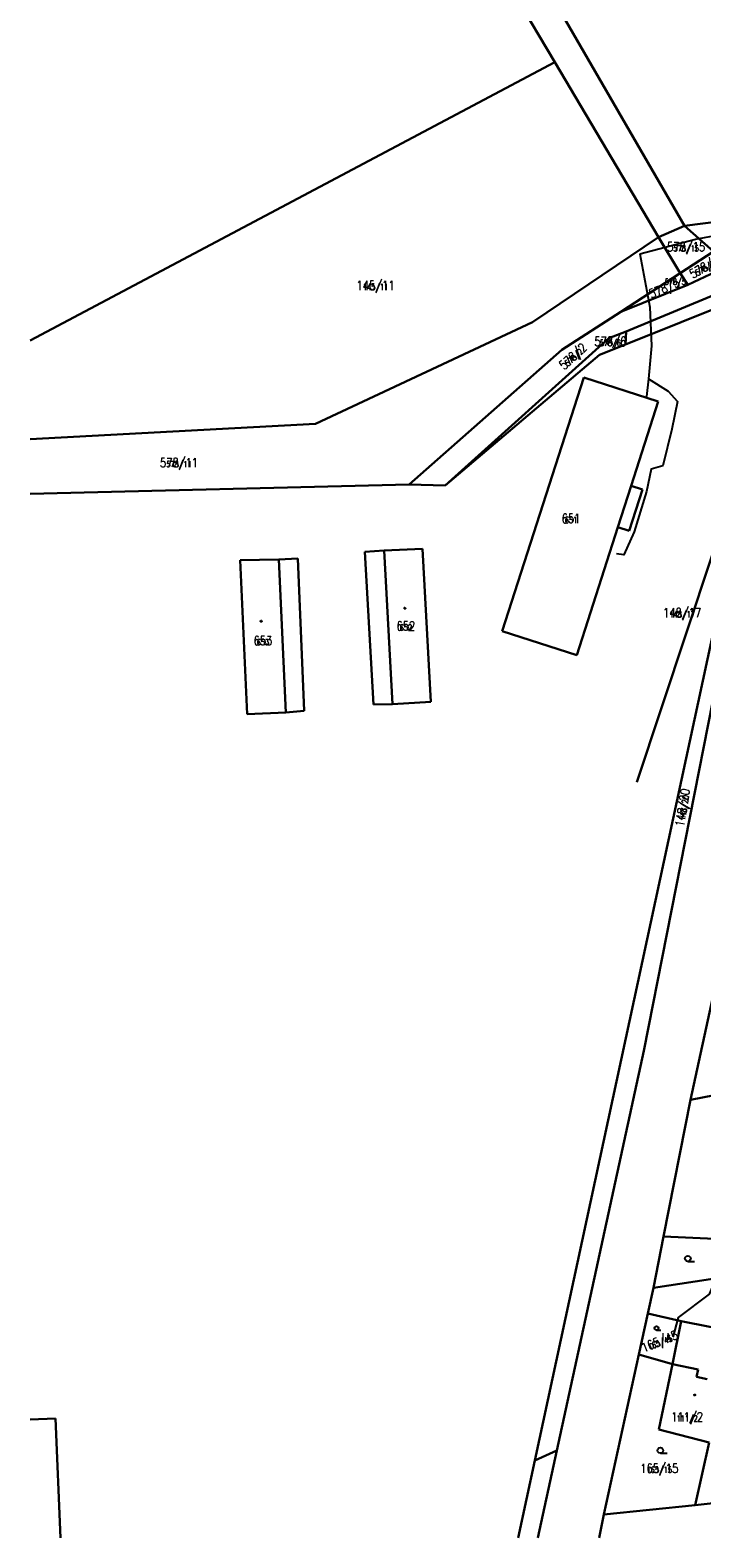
# Model space of a CAD drawing. Extents: x -783215 to -782699, y -1044860 to -1044498.
# Tile 1 of 60: x -783215 to -783126, y -1044802 to -1044603. Entities that reach past the tile are written whole.
import ezdxf
from ezdxf.enums import TextEntityAlignment as Align

# ---------------------------------------------------------------- set-up
doc = ezdxf.new("R2010")
doc.units = 0
doc.header["$MEASUREMENT"] = 0
doc.layers.get('0').update_dxf_attribs({"linetype": 'CONTINUOUS'})
doc.layers.add('KN_hranice pozemků', color=140, linetype='CONTINUOUS', lineweight=30)
doc.layers.add('S_KAN', color=32, linetype='KANVSVO', lineweight=30)
for name, color, linetype in [('KN_POZEMKY 500', 140, 'CONTINUOUS'), ('KN_značky kultur', 7, 'CONTINUOUS'), ('KN_čísla parcel', 140, 'CONTINUOUS'), ('S_CETIN_METALIKA', 6, 'SDELSPOJO'), ('S_optický zaměřený', 191, 'SDELSPOJO')]:
    doc.layers.add(name, color=color, linetype=linetype)
doc.styles.add('ROMAND', font='romand', dxfattribs={"height": 0.2})
doc.linetypes.add('KANVSVO', pattern='A,7,-6.5,[9,civil.shx,S=1,R=0,X=0,Y=0],-6.5', length=20)
doc.linetypes.add('SDELSPOJO', pattern='A,7,-6,[31,civil.shx,S=1,R=0,X=0,Y=0],-6', length=19)

# ---------------------------------------------------------------- blocks, each defined once
blk = doc.blocks.new('3$0400')
at = {"color": 0}
blk.add_lwpolyline([(0, 0), (-0.38, 0.1), (-0.65, 0.38), (-0.75, 0.75), (-0.65, 1.12), (-0.38, 1.4), (0, 1.5), (0.38, 1.4), (0.65, 1.12), (0.75, 0.75), (0.65, 0.38), (0.38, 0.1), (0, 0), (1.75, 0)], dxfattribs=at)
blk = doc.blocks.new('$280')
at = {"color": 0}
blk.add_lwpolyline([(0, 0.17), (0.1, 0.15), (0.15, 0.06), (0.17, 0), (0.15, -0.09), (0.07, -0.16), (0, -0.17), (-0.09, -0.14), (-0.15, -0.08), (-0.17, 0), (-0.15, 0.09), (-0.07, 0.16), (0, 0.17)], dxfattribs=at)

msp = doc.modelspace()

# ---------------------------------------------------------------- linework, layer by layer
at = {"layer": 'KN_hranice pozemků', "linetype": 'Continuous'}
for p, q in [((-783128.36, -1044628.92), (-783162.66, -1044569.68)), ((-783166.54, -1044571.75), (-783145.43, -1044607.36)), ((-783214.615, -1044644.06), (-783145.43, -1044607.36)), ((-783145.43, -1044607.36), (-783131.77, -1044630.41)), ((-783105.88, -1044626.18), (-783128.36, -1044628.92)), ((-783131.77, -1044630.41), (-783148.38, -1044641.63)), ((-783131.77, -1044630.41), (-783128.36, -1044628.92)), ((-783131.77, -1044630.41), (-783128.89, -1044635.17)), ((-783128.36, -1044628.92), (-783124.51, -1044632.33)), ((-783107.89, -1044631.16), (-783136.04, -1044642.88)), ((-783124.51, -1044632.33), (-783128.89, -1044635.17)), ((-783127.91, -1044636.71), (-783121.91, -1044633.92)), ((-783128.89, -1044635.17), (-783136.75, -1044640.25)), ((-783111.22, -1044634.56), (-783136.12, -1044644.56)), ((-783128.89, -1044635.17), (-783127.91, -1044636.71)), ((-783127.91, -1044636.71), (-783136.75, -1044640.25)), ((-783136.75, -1044640.25), (-783144.52, -1044645.28)), ((-783148.38, -1044641.63), (-783176.99, -1044655.04)), ((-783138.33, -1044643.75), (-783159.91, -1044663.15)), ((-783136.04, -1044642.88), (-783138.33, -1044643.75)), ((-783136.04, -1044642.88), (-783136.12, -1044644.56)), ((-783144.52, -1044645.28), (-783164.62, -1044663.04)), ((-783139.54, -1044645.93), (-783159.91, -1044663.15)), ((-783136.12, -1044644.56), (-783139.54, -1044645.93)), ((-783152.37, -1044682.37), (-783141.63, -1044648.93)), ((-783141.63, -1044648.93), (-783131.83, -1044652.1)), ((-783131.83, -1044652.1), (-783135.38, -1044663.21)), ((-783176.99, -1044655.04), (-783214.615, -1044657.032)), ((-783214.615, -1044664.264), (-783164.62, -1044663.04)), ((-783159.91, -1044663.15), (-783164.62, -1044663.04)), ((-783137.12, -1044668.64), (-783135.38, -1044663.21)), ((-783133.88, -1044663.69), (-783135.62, -1044669.12)), ((-783135.38, -1044663.21), (-783133.88, -1044663.69)), ((-783137.12, -1044668.64), (-783142.52, -1044685.52)), ((-783135.62, -1044669.12), (-783137.12, -1044668.64)), ((-783170.47, -1044671.91), (-783167.95, -1044671.72)), ((-783169.35, -1044692.04), (-783170.47, -1044671.91)), ((-783167.95, -1044671.72), (-783162.9, -1044671.51)), ((-783167.95, -1044671.72), (-783166.86, -1044691.98)), ((-783162.9, -1044671.51), (-783161.77, -1044691.69)), ((-783186.92, -1044672.98), (-783181.84, -1044672.9)), ((-783186.01, -1044693.28), (-783186.92, -1044672.98)), ((-783181.84, -1044672.9), (-783179.33, -1044672.78)), ((-783181.84, -1044672.9), (-783180.91, -1044693.06)), ((-783179.33, -1044672.78), (-783178.47, -1044692.87)), ((-783122.51, -1044673.02), (-783148.08, -1044791.67)), ((-783121.59, -1044676.15), (-783133.68, -1044737.65)), ((-783142.52, -1044685.52), (-783152.37, -1044682.37)), ((-783166.86, -1044691.98), (-783169.35, -1044692.04)), ((-783161.77, -1044691.69), (-783166.86, -1044691.98)), ((-783180.91, -1044693.06), (-783186.01, -1044693.28)), ((-783178.47, -1044692.87), (-783180.91, -1044693.06)), ((-783119.3, -1044706.11), (-783127.56, -1044744.11)), ((-783133.68, -1044737.65), (-783145.17, -1044790.36)), ((-783102.93, -1044739.41), (-783127.56, -1044744.11)), ((-783131.1, -1044762.12), (-783127.56, -1044744.11)), ((-783132.43, -1044768.9), (-783131.1, -1044762.12)), ((-783131.1, -1044762.12), (-783112.96, -1044763.02)), ((-783132.43, -1044768.9), (-783115.83, -1044766.35)), ((-783132.43, -1044768.9), (-783133.18, -1044772.3)), ((-783133.18, -1044772.3), (-783134.35, -1044777.67)), ((-783128.79, -1044773.31), (-783133.18, -1044772.3)), ((-783128.79, -1044773.31), (-783129.93, -1044778.97)), ((-783128.79, -1044773.31), (-783119.18, -1044775.22)), ((-783138.97, -1044798.79), (-783134.35, -1044777.67)), ((-783134.35, -1044777.67), (-783129.93, -1044778.97)), ((-783129.93, -1044778.97), (-783131.74, -1044787.59)), ((-783129.93, -1044778.97), (-783126.55, -1044779.67)), ((-783126.55, -1044779.67), (-783126.76, -1044780.65)), ((-783126.76, -1044780.65), (-783125.34, -1044780.95)), ((-783211.26, -1044786.11), (-783214.615, -1044786.251)), ((-783211.26, -1044786.11), (-783210.605, -1044801.856)), ((-783131.74, -1044787.59), (-783125.1, -1044789.3)), ((-783126.94, -1044797.53), (-783125.1, -1044789.3)), ((-783148.08, -1044791.67), (-783145.17, -1044790.36)), ((-783145.17, -1044790.36), (-783147.674, -1044801.856)), ((-783148.08, -1044791.67), (-783150.284, -1044801.856)), ((-783126.94, -1044797.53), (-783107.75, -1044795.51)), ((-783139.586, -1044801.856), (-783138.97, -1044798.79)), ((-783138.97, -1044798.79), (-783126.94, -1044797.53))]:
    msp.add_line(p, q, dxfattribs=at).dxf.unprotected_set("ltscale", 0)
at = {"layer": 'S_CETIN_METALIKA', "ltscale": 0.2, "flags": 128}
msp.add_lwpolyline([(-783129.83, -1044775.4), (-783129.12, -1044772.81), (-783125.04, -1044769.75), (-783123.56, -1044766.26), (-783121.77, -1044760.96), (-783121.15, -1044755.61), (-783120.41, -1044750.64), (-783119.25, -1044747.9), (-783115.982, -1044744.585)], dxfattribs=at)
at = {"layer": 'S_KAN', "ltscale": 0.2}
msp.add_lwpolyline([(-783134.644, -1044702.247), (-783118.203, -1044652.747)], dxfattribs=at)
at = {"layer": 'S_optický zaměřený', "ltscale": 0.2, "flags": 128}
for points in [[(-783134.21, -1044632.63), (-783126.9, -1044630.7), (-783120.03, -1044629.43), (-783119.53, -1044629.27), (-783115.83, -1044626.39), (-783113.32, -1044623.66), (-783105.91, -1044611.59), (-783101.43, -1044602.15), (-783096.31, -1044587.98), (-783089.92, -1044566.85), (-783086.12, -1044554.52), (-783083.93, -1044544.71), (-783085.56, -1044536.16), (-783090.74, -1044529.25), (-783095.32, -1044524.08), (-783096.55, -1044518.88), (-783095.64, -1044513.44), (-783091.08, -1044503.97), (-783087.4, -1044498.42)], [(-783134.21, -1044632.63), (-783132.92, -1044639.67), (-783132.67, -1044644.77), (-783133.07, -1044649.1)], [(-783133.07, -1044649.1), (-783130.49, -1044650.72), (-783129.25, -1044652.1), (-783130.01, -1044655.74), (-783131.19, -1044660.55), (-783132.73, -1044661), (-783133.35, -1044663.97), (-783134.98, -1044669.25), (-783136.33, -1044672.3), (-783137.32, -1044672.16)], [(-783133.07, -1044649.1), (-783133.37, -1044651.45)]]:
    msp.add_lwpolyline(points, dxfattribs=at)

# ---------------------------------------------------------------- block references
at = {"layer": 'KN_značky kultur'}
for name, p, xscale, yscale in [('$280', (-783165.2, -1044679.34), 0.5, 0.5), ('3$0400', (-783127.9, -1044765.42), 0.5, 0.5), ('3$0400', (-783132.04, -1044774.47), 0.335, 0.335), ('$280', (-783127, -1044783.03), 0.5, 0.5), ('3$0400', (-783131.52, -1044790.71), 0.5, 0.5)]:
    msp.add_blockref(name, p, dxfattribs=dict(at, xscale=xscale, yscale=yscale))
at = {"layer": 'KN_značky kultur', "xscale": 0.5, "yscale": 0.5, "rotation": 35.767727}
msp.add_blockref('$280', (-783184.16, -1044681.04), dxfattribs=at)

# ---------------------------------------------------------------- texts
at = {"layer": 'KN_POZEMKY 500', "linetype": 'Continuous', "style": 'ROMAND', "width": 0.8}
for s, p in [('578/15', (-783128.13, -1044632.31)), ('145/11', (-783169.08, -1044637.4)), ('578/6', (-783138.12, -1044644.78)), ('578/11', (-783194.99, -1044660.75)), ('651', (-783143.3, -1044668.11)), ('148/17', (-783128.659, -1044680.539)), ('652', (-783165.08, -1044682.28)), ('653', (-783183.93, -1044684.21)), ('111/2', (-783128, -1044786.53)), ('165/15', (-783131.67, -1044793.29))]:
    msp.add_text(s, height=1.2, dxfattribs=at).set_placement(p, align=Align.CENTER)
for s, rotation, p in [('578/3', 29.737, (-783125.42, -1044634.89)), ('578/5', 23.27829, (-783130.775, -1044637.705)), ('578/2', 42.571, (-783142.65, -1044646.57)), ('148/20', 81.016, (-783128.015, -1044705.708)), ('165/45', 21.314, (-783131.41, -1044776.51))]:
    msp.add_text(s, height=1.2, rotation=rotation, dxfattribs=at).set_placement(p, align=Align.CENTER)
at = {"layer": 'KN_čísla parcel', "linetype": 'Continuous', "style": 'ROMAND', "width": 0.8}
for s, p in [('578/15', (-783128.13, -1044632.31)), ('578/5', (-783129.56, -1044636.71)), ('145/11', (-783169.08, -1044637.4)), ('578/6', (-783138.12, -1044644.78)), ('578/11', (-783194.99, -1044660.75)), ('651', (-783143.3, -1044668.11)), ('148/17', (-783128.659, -1044680.539)), ('652', (-783165.08, -1044682.28)), ('653', (-783183.93, -1044684.21)), ('111/2', (-783128, -1044786.53)), ('165/15', (-783131.67, -1044793.29))]:
    msp.add_text(s, height=0.8, dxfattribs=at).set_placement(p, align=Align.CENTER)
for s, rotation, p in [('578/3', 29.737, (-783125.42, -1044634.89)), ('578/2', 42.571, (-783142.65, -1044646.57)), ('148/20', 81.016, (-783128.015, -1044705.708)), ('165/45', 21.314, (-783131.41, -1044776.51))]:
    msp.add_text(s, height=0.8, rotation=rotation, dxfattribs=at).set_placement(p, align=Align.CENTER)

doc.saveas('drawing.dxf')
